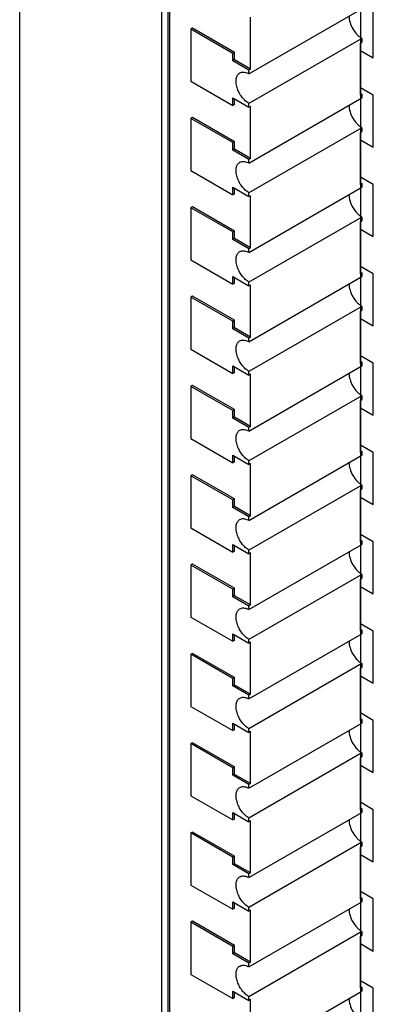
# Model space of a CAD drawing. Header units: inches. Extents: x 0 to 34, y 0 to 22.
# Tile 73 of 124: x 24.9057 to 24.9445, y 4.1777 to 4.2857. Entities that reach past the tile are written whole.
import ezdxf

# ---------------------------------------------------------------- set-up
doc = ezdxf.new("R2010")
doc.units = ezdxf.units.IN
doc.header["$LTSCALE"] = 1.87
doc.header["$MEASUREMENT"] = 0
doc.layers.get('0').update_dxf_attribs({"linetype": 'CONTINUOUS'})
doc.layers.add('02___PRT_ALL_AXES', color=7, linetype='CONTINUOUS')
doc.layers.add('03___PRT_ALL_CURVES', color=7, linetype='CONTINUOUS')

msp = doc.modelspace()

# ---------------------------------------------------------------- linework, layer by layer
at = {"color": 7, "linetype": 'CONTINUOUS'}
for p, q in [((24.90574, 4.14524), (24.90574, 4.36525)), ((24.92201, 4.14714), (24.92201, 4.29349)), ((24.92219, 4.14724), (24.92219, 4.29359)), ((24.9213, 4.15423), (24.9213, 4.29193)), ((24.92467, 4.28474), (24.92449, 4.28464)), ((24.92909, 4.28199), (24.92449, 4.28464)), ((24.92449, 4.28464), (24.92449, 4.27893)), ((24.92926, 4.28209), (24.92467, 4.28474)), ((24.92926, 4.28209), (24.92909, 4.28199)), ((24.92909, 4.28117), (24.92909, 4.28199)), ((24.92926, 4.28127), (24.92926, 4.28209)), ((24.92926, 4.28127), (24.92909, 4.28117)), ((24.93085, 4.28015), (24.92909, 4.28117)), ((24.93103, 4.28025), (24.92926, 4.28127)), ((24.92449, 4.27893), (24.92909, 4.27627)), ((24.92909, 4.27709), (24.93085, 4.27607)), ((24.92909, 4.27627), (24.92909, 4.27709)), ((24.92926, 4.27637), (24.92909, 4.27627)), ((24.92926, 4.27637), (24.92926, 4.27699)), ((24.92467, 4.27495), (24.92449, 4.27484)), ((24.92909, 4.27219), (24.92449, 4.27484)), ((24.92449, 4.27484), (24.92449, 4.26913)), ((24.92926, 4.27229), (24.92467, 4.27495)), ((24.92926, 4.27229), (24.92909, 4.27219)), ((24.92909, 4.27137), (24.92909, 4.27219)), ((24.92926, 4.27147), (24.92926, 4.27229)), ((24.92926, 4.27147), (24.92909, 4.27137)), ((24.93085, 4.27035), (24.92909, 4.27137)), ((24.93103, 4.27045), (24.92926, 4.27147)), ((24.92449, 4.26913), (24.92909, 4.26647)), ((24.92909, 4.26729), (24.93085, 4.26627)), ((24.92909, 4.26647), (24.92909, 4.26729)), ((24.92926, 4.26658), (24.92926, 4.26719)), ((24.92926, 4.26658), (24.92909, 4.26647)), ((24.92467, 4.26515), (24.92449, 4.26505)), ((24.92909, 4.26239), (24.92449, 4.26505)), ((24.92449, 4.26505), (24.92449, 4.25933)), ((24.92926, 4.26249), (24.92467, 4.26515)), ((24.92926, 4.26249), (24.92909, 4.26239)), ((24.92909, 4.26157), (24.92909, 4.26239)), ((24.92926, 4.26168), (24.92926, 4.26249)), ((24.92926, 4.26168), (24.92909, 4.26157)), ((24.93085, 4.26055), (24.92909, 4.26157)), ((24.93103, 4.26066), (24.92926, 4.26168)), ((24.92449, 4.25933), (24.92909, 4.25668)), ((24.92909, 4.25749), (24.93085, 4.25647)), ((24.92909, 4.25668), (24.92909, 4.25749)), ((24.92926, 4.25678), (24.92926, 4.25739)), ((24.92926, 4.25678), (24.92909, 4.25668)), ((24.92467, 4.25535), (24.92449, 4.25525)), ((24.92909, 4.25259), (24.92449, 4.25525)), ((24.92449, 4.25525), (24.92449, 4.24953)), ((24.92926, 4.2527), (24.92467, 4.25535)), ((24.92926, 4.2527), (24.92909, 4.25259)), ((24.92926, 4.25188), (24.92926, 4.2527)), ((24.92909, 4.25178), (24.92909, 4.25259)), ((24.92926, 4.25188), (24.92909, 4.25178)), ((24.93085, 4.25076), (24.92909, 4.25178)), ((24.93103, 4.25086), (24.92926, 4.25188)), ((24.92449, 4.24953), (24.92909, 4.24688)), ((24.92909, 4.24769), (24.93085, 4.24667)), ((24.92909, 4.24688), (24.92909, 4.24769)), ((24.92926, 4.24698), (24.92926, 4.24759)), ((24.92926, 4.24698), (24.92909, 4.24688)), ((24.92467, 4.24555), (24.92449, 4.24545)), ((24.92909, 4.2428), (24.92449, 4.24545)), ((24.92449, 4.24545), (24.92449, 4.23973)), ((24.92926, 4.2429), (24.92467, 4.24555)), ((24.92926, 4.2429), (24.92909, 4.2428)), ((24.92926, 4.24208), (24.92926, 4.2429)), ((24.92909, 4.24198), (24.92909, 4.2428)), ((24.92926, 4.24208), (24.92909, 4.24198)), ((24.93085, 4.24096), (24.92909, 4.24198)), ((24.93103, 4.24106), (24.92926, 4.24208)), ((24.92449, 4.23973), (24.92909, 4.23708)), ((24.92909, 4.2379), (24.93085, 4.23688)), ((24.92909, 4.23708), (24.92909, 4.2379)), ((24.92926, 4.23718), (24.92926, 4.2378)), ((24.92926, 4.23718), (24.92909, 4.23708)), ((24.92467, 4.23575), (24.92449, 4.23565)), ((24.92909, 4.233), (24.92449, 4.23565)), ((24.92449, 4.23565), (24.92449, 4.22994)), ((24.92926, 4.2331), (24.92467, 4.23575)), ((24.92926, 4.2331), (24.92909, 4.233)), ((24.92909, 4.23218), (24.92909, 4.233)), ((24.92926, 4.23228), (24.92909, 4.23218)), ((24.93085, 4.23116), (24.92909, 4.23218)), ((24.92926, 4.23228), (24.92926, 4.2331)), ((24.93103, 4.23126), (24.92926, 4.23228)), ((24.92449, 4.22994), (24.92909, 4.22728)), ((24.92909, 4.2281), (24.93085, 4.22708)), ((24.92909, 4.22728), (24.92909, 4.2281)), ((24.92926, 4.22739), (24.92926, 4.228)), ((24.92926, 4.22739), (24.92909, 4.22728)), ((24.92467, 4.22596), (24.92449, 4.22585)), ((24.92909, 4.2232), (24.92449, 4.22585)), ((24.92449, 4.22585), (24.92449, 4.22014)), ((24.92926, 4.2233), (24.92467, 4.22596)), ((24.92926, 4.2233), (24.92909, 4.2232)), ((24.92909, 4.22238), (24.92909, 4.2232)), ((24.92926, 4.22249), (24.92909, 4.22238)), ((24.93085, 4.22136), (24.92909, 4.22238)), ((24.92926, 4.22249), (24.92926, 4.2233)), ((24.93103, 4.22147), (24.92926, 4.22249)), ((24.92449, 4.22014), (24.92909, 4.21749)), ((24.92909, 4.2183), (24.93085, 4.21728)), ((24.92909, 4.21749), (24.92909, 4.2183)), ((24.92926, 4.21759), (24.92926, 4.2182)), ((24.92926, 4.21759), (24.92909, 4.21749)), ((24.92467, 4.21616), (24.92449, 4.21606)), ((24.92909, 4.2134), (24.92449, 4.21606)), ((24.92449, 4.21606), (24.92449, 4.21034)), ((24.92926, 4.21351), (24.92467, 4.21616)), ((24.92926, 4.21351), (24.92909, 4.2134)), ((24.92909, 4.21259), (24.92909, 4.2134)), ((24.92926, 4.21269), (24.92909, 4.21259)), ((24.92926, 4.21269), (24.92926, 4.21351)), ((24.93103, 4.21167), (24.92926, 4.21269)), ((24.93085, 4.21157), (24.92909, 4.21259)), ((24.92449, 4.21034), (24.92909, 4.20769)), ((24.92909, 4.2085), (24.93085, 4.20748)), ((24.92909, 4.20769), (24.92909, 4.2085)), ((24.92926, 4.20779), (24.92926, 4.2084)), ((24.92926, 4.20779), (24.92909, 4.20769)), ((24.92467, 4.20636), (24.92449, 4.20626)), ((24.92909, 4.20361), (24.92449, 4.20626)), ((24.92449, 4.20626), (24.92449, 4.20054)), ((24.92926, 4.20371), (24.92467, 4.20636)), ((24.92926, 4.20371), (24.92909, 4.20361)), ((24.92909, 4.20279), (24.92909, 4.20361)), ((24.92926, 4.20289), (24.92926, 4.20371)), ((24.92926, 4.20289), (24.92909, 4.20279)), ((24.93085, 4.20177), (24.92909, 4.20279)), ((24.93103, 4.20187), (24.92926, 4.20289)), ((24.92449, 4.20054), (24.92909, 4.19789)), ((24.92909, 4.19871), (24.93085, 4.19769)), ((24.92909, 4.19789), (24.92909, 4.19871)), ((24.92926, 4.19799), (24.92926, 4.1986)), ((24.92926, 4.19799), (24.92909, 4.19789)), ((24.92467, 4.19656), (24.92449, 4.19646)), ((24.92909, 4.19381), (24.92449, 4.19646)), ((24.92449, 4.19646), (24.92449, 4.19075)), ((24.92926, 4.19391), (24.92467, 4.19656)), ((24.92926, 4.19391), (24.92909, 4.19381)), ((24.92909, 4.19299), (24.92909, 4.19381)), ((24.92926, 4.19309), (24.92926, 4.19391)), ((24.92926, 4.19309), (24.92909, 4.19299)), ((24.93085, 4.19197), (24.92909, 4.19299)), ((24.93103, 4.19207), (24.92926, 4.19309)), ((24.92449, 4.19075), (24.92909, 4.18809)), ((24.92909, 4.18891), (24.93085, 4.18789)), ((24.92909, 4.18809), (24.92909, 4.18891)), ((24.92926, 4.18819), (24.92909, 4.18809)), ((24.92926, 4.18819), (24.92926, 4.18881)), ((24.92467, 4.18677), (24.92449, 4.18666)), ((24.92926, 4.18411), (24.92467, 4.18677)), ((24.92909, 4.18401), (24.92449, 4.18666)), ((24.92449, 4.18666), (24.92449, 4.18095)), ((24.92926, 4.18411), (24.92909, 4.18401)), ((24.92909, 4.18319), (24.92909, 4.18401)), ((24.92926, 4.1833), (24.92926, 4.18411)), ((24.92926, 4.1833), (24.92909, 4.18319)), ((24.93085, 4.18217), (24.92909, 4.18319)), ((24.93103, 4.18228), (24.92926, 4.1833)), ((24.92449, 4.18095), (24.92909, 4.17829)), ((24.92909, 4.17911), (24.93085, 4.17809)), ((24.92909, 4.17829), (24.92909, 4.17911)), ((24.92926, 4.1784), (24.92909, 4.17829)), ((24.92926, 4.1784), (24.92926, 4.17901))]:
    msp.add_line(p, q, dxfattribs=at)
at = {"layer": '02___PRT_ALL_AXES', "color": 7, "linetype": 'CONTINUOUS'}
for p, q in [((24.93085, 4.27974), (24.94323, 4.28689)), ((24.93103, 4.28025), (24.93103, 4.28597)), ((24.94323, 4.28362), (24.93085, 4.27648)), ((24.94305, 4.28311), (24.94323, 4.28321)), ((24.94305, 4.27739), (24.94305, 4.28311)), ((24.94323, 4.28362), (24.94323, 4.28321)), ((24.93103, 4.28025), (24.93085, 4.28015)), ((24.93085, 4.27974), (24.93085, 4.28015)), ((24.94305, 4.2776), (24.94323, 4.2775)), ((24.94305, 4.27739), (24.94323, 4.2775)), ((24.94323, 4.2775), (24.94323, 4.27709)), ((24.93085, 4.26994), (24.94323, 4.27709)), ((24.93085, 4.27607), (24.93085, 4.27648)), ((24.93103, 4.27617), (24.93085, 4.27607)), ((24.93103, 4.27045), (24.93103, 4.27617)), ((24.94323, 4.27382), (24.93085, 4.26668)), ((24.94305, 4.27331), (24.94323, 4.27341)), ((24.94305, 4.2676), (24.94305, 4.27331)), ((24.94323, 4.27382), (24.94323, 4.27341)), ((24.93103, 4.27045), (24.93085, 4.27035)), ((24.93085, 4.26994), (24.93085, 4.27035)), ((24.94305, 4.2678), (24.94323, 4.2677)), ((24.93085, 4.26015), (24.94323, 4.26729)), ((24.93085, 4.26627), (24.93085, 4.26668)), ((24.94305, 4.2676), (24.94323, 4.2677)), ((24.94323, 4.2677), (24.94323, 4.26729)), ((24.93103, 4.26637), (24.93085, 4.26627)), ((24.93103, 4.26066), (24.93103, 4.26637)), ((24.94323, 4.26402), (24.93085, 4.25688)), ((24.94305, 4.26351), (24.94323, 4.26362)), ((24.94305, 4.2578), (24.94305, 4.26351)), ((24.94323, 4.26402), (24.94323, 4.26362)), ((24.93103, 4.26066), (24.93085, 4.26055)), ((24.93085, 4.26015), (24.93085, 4.26055)), ((24.93085, 4.25035), (24.94323, 4.25749)), ((24.94305, 4.258), (24.94323, 4.2579)), ((24.94305, 4.2578), (24.94323, 4.2579)), ((24.94323, 4.2579), (24.94323, 4.25749)), ((24.93085, 4.25647), (24.93085, 4.25688)), ((24.93103, 4.25657), (24.93085, 4.25647)), ((24.93103, 4.25086), (24.93103, 4.25657)), ((24.94323, 4.25423), (24.93085, 4.24708)), ((24.94305, 4.25372), (24.94323, 4.25382)), ((24.94305, 4.248), (24.94305, 4.25372)), ((24.94323, 4.25423), (24.94323, 4.25382)), ((24.93103, 4.25086), (24.93085, 4.25076)), ((24.93085, 4.25035), (24.93085, 4.25076)), ((24.93085, 4.24055), (24.94323, 4.24769)), ((24.94305, 4.24821), (24.94323, 4.2481)), ((24.94305, 4.248), (24.94323, 4.2481)), ((24.94323, 4.2481), (24.94323, 4.24769)), ((24.93085, 4.24667), (24.93085, 4.24708)), ((24.93103, 4.24678), (24.93085, 4.24667)), ((24.93103, 4.24106), (24.93103, 4.24678)), ((24.94323, 4.24443), (24.93085, 4.23728)), ((24.94305, 4.24392), (24.94323, 4.24402)), ((24.94323, 4.24443), (24.94323, 4.24402)), ((24.94305, 4.2382), (24.94305, 4.24392)), ((24.93103, 4.24106), (24.93085, 4.24096)), ((24.93085, 4.24055), (24.93085, 4.24096)), ((24.93085, 4.23075), (24.94323, 4.2379)), ((24.94305, 4.23841), (24.94323, 4.23831)), ((24.94305, 4.2382), (24.94323, 4.23831)), ((24.94323, 4.23831), (24.94323, 4.2379)), ((24.93085, 4.23688), (24.93085, 4.23728)), ((24.93103, 4.23698), (24.93085, 4.23688)), ((24.93103, 4.23126), (24.93103, 4.23698)), ((24.94323, 4.23463), (24.93085, 4.22749)), ((24.94323, 4.23463), (24.94323, 4.23422)), ((24.94305, 4.23412), (24.94323, 4.23422)), ((24.94305, 4.22841), (24.94305, 4.23412)), ((24.93103, 4.23126), (24.93085, 4.23116)), ((24.93085, 4.23075), (24.93085, 4.23116)), ((24.93085, 4.22096), (24.94323, 4.2281)), ((24.94305, 4.22861), (24.94323, 4.22851)), ((24.94305, 4.22841), (24.94323, 4.22851)), ((24.94323, 4.22851), (24.94323, 4.2281)), ((24.93085, 4.22708), (24.93085, 4.22749)), ((24.93103, 4.22718), (24.93085, 4.22708)), ((24.93103, 4.22147), (24.93103, 4.22718)), ((24.94323, 4.22483), (24.93085, 4.21769)), ((24.94323, 4.22483), (24.94323, 4.22443)), ((24.94305, 4.22432), (24.94323, 4.22443)), ((24.94305, 4.21861), (24.94305, 4.22432)), ((24.93103, 4.22147), (24.93085, 4.22136)), ((24.93085, 4.22096), (24.93085, 4.22136)), ((24.93085, 4.21116), (24.94323, 4.2183)), ((24.94305, 4.21881), (24.94323, 4.21871)), ((24.94305, 4.21861), (24.94323, 4.21871)), ((24.94323, 4.21871), (24.94323, 4.2183)), ((24.93085, 4.21728), (24.93085, 4.21769)), ((24.93103, 4.21738), (24.93085, 4.21728)), ((24.93103, 4.21167), (24.93103, 4.21738)), ((24.94323, 4.21504), (24.93085, 4.20789)), ((24.94323, 4.21504), (24.94323, 4.21463)), ((24.94305, 4.21453), (24.94323, 4.21463)), ((24.94305, 4.20881), (24.94305, 4.21453)), ((24.93103, 4.21167), (24.93085, 4.21157)), ((24.93085, 4.21116), (24.93085, 4.21157)), ((24.93085, 4.20136), (24.94323, 4.2085)), ((24.94305, 4.20901), (24.94323, 4.20891)), ((24.94305, 4.20881), (24.94323, 4.20891)), ((24.94323, 4.20891), (24.94323, 4.2085)), ((24.93085, 4.20748), (24.93085, 4.20789)), ((24.93103, 4.20759), (24.93085, 4.20748)), ((24.93103, 4.20187), (24.93103, 4.20759)), ((24.94323, 4.20524), (24.93085, 4.19809)), ((24.94323, 4.20524), (24.94323, 4.20483)), ((24.94305, 4.20473), (24.94323, 4.20483)), ((24.94305, 4.19901), (24.94305, 4.20473)), ((24.93103, 4.20187), (24.93085, 4.20177)), ((24.93085, 4.20136), (24.93085, 4.20177)), ((24.93085, 4.19156), (24.94323, 4.19871)), ((24.94305, 4.19922), (24.94323, 4.19911)), ((24.94305, 4.19901), (24.94323, 4.19911)), ((24.94323, 4.19911), (24.94323, 4.19871)), ((24.93085, 4.19769), (24.93085, 4.19809)), ((24.93103, 4.19779), (24.93085, 4.19769)), ((24.93103, 4.19207), (24.93103, 4.19779)), ((24.94323, 4.19544), (24.93085, 4.1883)), ((24.94323, 4.19544), (24.94323, 4.19503)), ((24.94305, 4.19493), (24.94323, 4.19503)), ((24.94305, 4.18922), (24.94305, 4.19493)), ((24.93103, 4.19207), (24.93085, 4.19197)), ((24.93085, 4.19156), (24.93085, 4.19197)), ((24.93085, 4.18176), (24.94323, 4.18891)), ((24.94305, 4.18942), (24.94323, 4.18932)), ((24.94305, 4.18922), (24.94323, 4.18932)), ((24.94323, 4.18932), (24.94323, 4.18891)), ((24.93085, 4.18789), (24.93085, 4.1883)), ((24.93103, 4.18799), (24.93085, 4.18789)), ((24.93103, 4.18228), (24.93103, 4.18799)), ((24.94323, 4.18564), (24.93085, 4.1785)), ((24.94323, 4.18564), (24.94323, 4.18523)), ((24.94305, 4.18513), (24.94323, 4.18523)), ((24.94305, 4.17942), (24.94305, 4.18513)), ((24.93103, 4.18228), (24.93085, 4.18217)), ((24.93085, 4.18176), (24.93085, 4.18217)), ((24.94305, 4.17962), (24.94323, 4.17952)), ((24.94305, 4.17942), (24.94323, 4.17952)), ((24.94323, 4.17952), (24.94323, 4.17911)), ((24.93085, 4.17197), (24.94323, 4.17911)), ((24.93085, 4.17809), (24.93085, 4.1785)), ((24.93103, 4.17819), (24.93085, 4.17809)), ((24.93103, 4.17248), (24.93103, 4.17819))]:
    msp.add_line(p, q, dxfattribs=at)
for points, knots in [([(24.94181, 4.28607), (24.94181, 4.28584), (24.9419, 4.28535), (24.9422, 4.28466), (24.94258, 4.28414), (24.94294, 4.28381), (24.94313, 4.28368), (24.94323, 4.28362)], [0, 0, 0, 0, 0.237075, 0.4997, 0.762326, 0.885878, 1, 1, 1, 1]), ([(24.93085, 4.27648), (24.93071, 4.27656), (24.93042, 4.27678), (24.93005, 4.2772), (24.92975, 4.27769), (24.92953, 4.27822), (24.92943, 4.27874), (24.92944, 4.27914), (24.92951, 4.27942), (24.9296, 4.2796), (24.92971, 4.27974), (24.9298, 4.27981), (24.92985, 4.27984)], [0, 0, 0, 0, 0.128534, 0.270346, 0.417463, 0.561798, 0.695475, 0.812761, 0.864702, 0.912532, 0.957167, 1, 1, 1, 1]), ([(24.92985, 4.27984), (24.92991, 4.27987), (24.93004, 4.27993), (24.93026, 4.27994), (24.9305, 4.2799), (24.93066, 4.27984), (24.93073, 4.2798)], [0, 0, 0, 0, 0.222223, 0.457468, 0.715618, 1, 1, 1, 1]), ([(24.94181, 4.27627), (24.94181, 4.27604), (24.9419, 4.27555), (24.9422, 4.27486), (24.94258, 4.27435), (24.94294, 4.27401), (24.94313, 4.27388), (24.94323, 4.27382)], [0, 0, 0, 0, 0.237075, 0.4997, 0.762326, 0.885878, 1, 1, 1, 1]), ([(24.93085, 4.26668), (24.93071, 4.26676), (24.93042, 4.26698), (24.93005, 4.2674), (24.92975, 4.2679), (24.92953, 4.26842), (24.92943, 4.26894), (24.92944, 4.26935), (24.92951, 4.26963), (24.9296, 4.2698), (24.92971, 4.26994), (24.9298, 4.27001), (24.92985, 4.27004)], [0, 0, 0, 0, 0.128534, 0.270346, 0.417463, 0.561798, 0.695475, 0.812761, 0.864702, 0.912532, 0.957167, 1, 1, 1, 1]), ([(24.92985, 4.27004), (24.92991, 4.27008), (24.93004, 4.27013), (24.93026, 4.27014), (24.9305, 4.2701), (24.93066, 4.27004), (24.93073, 4.27001)], [0, 0, 0, 0, 0.222223, 0.457468, 0.715618, 1, 1, 1, 1]), ([(24.94181, 4.26647), (24.94181, 4.26624), (24.9419, 4.26575), (24.9422, 4.26507), (24.94258, 4.26455), (24.94294, 4.26421), (24.94313, 4.26408), (24.94323, 4.26402)], [0, 0, 0, 0, 0.237075, 0.4997, 0.762326, 0.885878, 1, 1, 1, 1]), ([(24.93085, 4.25688), (24.93071, 4.25697), (24.93042, 4.25719), (24.93005, 4.25761), (24.92975, 4.2581), (24.92953, 4.25862), (24.92943, 4.25914), (24.92944, 4.25955), (24.92951, 4.25983), (24.9296, 4.26), (24.92971, 4.26015), (24.9298, 4.26022), (24.92985, 4.26025)], [0, 0, 0, 0, 0.128534, 0.270346, 0.417463, 0.561798, 0.695475, 0.812761, 0.864702, 0.912532, 0.957167, 1, 1, 1, 1]), ([(24.92985, 4.26025), (24.92991, 4.26028), (24.93004, 4.26033), (24.93026, 4.26035), (24.9305, 4.26031), (24.93066, 4.26025), (24.93073, 4.26021)], [0, 0, 0, 0, 0.222223, 0.457468, 0.715618, 1, 1, 1, 1]), ([(24.94181, 4.25668), (24.94181, 4.25644), (24.9419, 4.25596), (24.9422, 4.25527), (24.94258, 4.25475), (24.94294, 4.25442), (24.94313, 4.25428), (24.94323, 4.25423)], [0, 0, 0, 0, 0.237075, 0.4997, 0.762326, 0.885878, 1, 1, 1, 1]), ([(24.93085, 4.24708), (24.93071, 4.24717), (24.93042, 4.24739), (24.93005, 4.24781), (24.92975, 4.2483), (24.92953, 4.24883), (24.92943, 4.24934), (24.92944, 4.24975), (24.92951, 4.25003), (24.9296, 4.25021), (24.92971, 4.25035), (24.9298, 4.25042), (24.92985, 4.25045)], [0, 0, 0, 0, 0.128534, 0.270346, 0.417463, 0.561798, 0.695475, 0.812761, 0.864702, 0.912532, 0.957167, 1, 1, 1, 1]), ([(24.92985, 4.25045), (24.92991, 4.25048), (24.93004, 4.25053), (24.93026, 4.25055), (24.9305, 4.25051), (24.93066, 4.25045), (24.93073, 4.25041)], [0, 0, 0, 0, 0.222223, 0.457468, 0.715618, 1, 1, 1, 1]), ([(24.94181, 4.24688), (24.94181, 4.24665), (24.9419, 4.24616), (24.9422, 4.24547), (24.94258, 4.24495), (24.94294, 4.24462), (24.94313, 4.24448), (24.94323, 4.24443)], [0, 0, 0, 0, 0.237075, 0.4997, 0.762326, 0.885878, 1, 1, 1, 1]), ([(24.92985, 4.24065), (24.92991, 4.24068), (24.93004, 4.24073), (24.93026, 4.24075), (24.9305, 4.24071), (24.93066, 4.24065), (24.93073, 4.24061)], [0, 0, 0, 0, 0.222223, 0.457468, 0.715618, 1, 1, 1, 1]), ([(24.93085, 4.23728), (24.93071, 4.23737), (24.93042, 4.23759), (24.93005, 4.23801), (24.92975, 4.2385), (24.92953, 4.23903), (24.92943, 4.23955), (24.92944, 4.23995), (24.92951, 4.24023), (24.9296, 4.24041), (24.92971, 4.24055), (24.9298, 4.24062), (24.92985, 4.24065)], [0, 0, 0, 0, 0.128534, 0.270346, 0.417463, 0.561798, 0.695475, 0.812761, 0.864702, 0.912532, 0.957167, 1, 1, 1, 1]), ([(24.94181, 4.23708), (24.94181, 4.23685), (24.9419, 4.23636), (24.9422, 4.23567), (24.94258, 4.23516), (24.94294, 4.23482), (24.94313, 4.23469), (24.94323, 4.23463)], [0, 0, 0, 0, 0.237075, 0.4997, 0.762326, 0.885878, 1, 1, 1, 1]), ([(24.93085, 4.22749), (24.93071, 4.22757), (24.93042, 4.22779), (24.93005, 4.22821), (24.92975, 4.2287), (24.92953, 4.22923), (24.92943, 4.22975), (24.92944, 4.23016), (24.92951, 4.23044), (24.9296, 4.23061), (24.92971, 4.23075), (24.9298, 4.23082), (24.92985, 4.23085)], [0, 0, 0, 0, 0.128534, 0.270346, 0.417463, 0.561798, 0.695475, 0.812761, 0.864702, 0.912532, 0.957167, 1, 1, 1, 1]), ([(24.92985, 4.23085), (24.92991, 4.23089), (24.93004, 4.23094), (24.93026, 4.23095), (24.9305, 4.23091), (24.93066, 4.23085), (24.93073, 4.23082)], [0, 0, 0, 0, 0.222223, 0.457468, 0.715618, 1, 1, 1, 1]), ([(24.94181, 4.22728), (24.94181, 4.22705), (24.9419, 4.22656), (24.9422, 4.22588), (24.94258, 4.22536), (24.94294, 4.22502), (24.94313, 4.22489), (24.94323, 4.22483)], [0, 0, 0, 0, 0.237075, 0.4997, 0.762326, 0.885878, 1, 1, 1, 1]), ([(24.93085, 4.21769), (24.93071, 4.21777), (24.93042, 4.218), (24.93005, 4.21841), (24.92975, 4.21891), (24.92953, 4.21943), (24.92943, 4.21995), (24.92944, 4.22036), (24.92951, 4.22064), (24.9296, 4.22081), (24.92971, 4.22095), (24.9298, 4.22103), (24.92985, 4.22105)], [0, 0, 0, 0, 0.128534, 0.270346, 0.417463, 0.561798, 0.695475, 0.812761, 0.864702, 0.912532, 0.957167, 1, 1, 1, 1]), ([(24.92985, 4.22105), (24.92991, 4.22109), (24.93004, 4.22114), (24.93026, 4.22116), (24.9305, 4.22112), (24.93066, 4.22106), (24.93073, 4.22102)], [0, 0, 0, 0, 0.222223, 0.457468, 0.715618, 1, 1, 1, 1]), ([(24.94181, 4.21749), (24.94181, 4.21725), (24.9419, 4.21676), (24.9422, 4.21608), (24.94258, 4.21556), (24.94294, 4.21523), (24.94313, 4.21509), (24.94323, 4.21504)], [0, 0, 0, 0, 0.237075, 0.4997, 0.762326, 0.885878, 1, 1, 1, 1]), ([(24.93085, 4.20789), (24.93071, 4.20798), (24.93042, 4.2082), (24.93005, 4.20862), (24.92975, 4.20911), (24.92953, 4.20964), (24.92943, 4.21015), (24.92944, 4.21056), (24.92951, 4.21084), (24.9296, 4.21101), (24.92971, 4.21116), (24.9298, 4.21123), (24.92985, 4.21126)], [0, 0, 0, 0, 0.128534, 0.270346, 0.417463, 0.561798, 0.695475, 0.812761, 0.864702, 0.912532, 0.957167, 1, 1, 1, 1]), ([(24.92985, 4.21126), (24.92991, 4.21129), (24.93004, 4.21134), (24.93026, 4.21136), (24.9305, 4.21132), (24.93066, 4.21126), (24.93073, 4.21122)], [0, 0, 0, 0, 0.222223, 0.457468, 0.715618, 1, 1, 1, 1]), ([(24.94181, 4.20769), (24.94181, 4.20746), (24.9419, 4.20697), (24.9422, 4.20628), (24.94258, 4.20576), (24.94294, 4.20543), (24.94313, 4.20529), (24.94323, 4.20524)], [0, 0, 0, 0, 0.237075, 0.4997, 0.762326, 0.885878, 1, 1, 1, 1]), ([(24.93085, 4.19809), (24.93071, 4.19818), (24.93042, 4.1984), (24.93005, 4.19882), (24.92975, 4.19931), (24.92953, 4.19984), (24.92943, 4.20036), (24.92944, 4.20076), (24.92951, 4.20104), (24.9296, 4.20122), (24.92971, 4.20136), (24.9298, 4.20143), (24.92985, 4.20146)], [0, 0, 0, 0, 0.128534, 0.270346, 0.417463, 0.561798, 0.695475, 0.812761, 0.864702, 0.912532, 0.957167, 1, 1, 1, 1]), ([(24.92985, 4.20146), (24.92991, 4.20149), (24.93004, 4.20154), (24.93026, 4.20156), (24.9305, 4.20152), (24.93066, 4.20146), (24.93073, 4.20142)], [0, 0, 0, 0, 0.222223, 0.457468, 0.715618, 1, 1, 1, 1]), ([(24.94181, 4.19789), (24.94181, 4.19766), (24.9419, 4.19717), (24.9422, 4.19648), (24.94258, 4.19597), (24.94294, 4.19563), (24.94313, 4.1955), (24.94323, 4.19544)], [0, 0, 0, 0, 0.237075, 0.4997, 0.762326, 0.885878, 1, 1, 1, 1]), ([(24.93085, 4.1883), (24.93071, 4.18838), (24.93042, 4.1886), (24.93005, 4.18902), (24.92975, 4.18951), (24.92953, 4.19004), (24.92943, 4.19056), (24.92944, 4.19097), (24.92951, 4.19125), (24.9296, 4.19142), (24.92971, 4.19156), (24.9298, 4.19163), (24.92985, 4.19166)], [0, 0, 0, 0, 0.128534, 0.270346, 0.417463, 0.561798, 0.695475, 0.812761, 0.864702, 0.912532, 0.957167, 1, 1, 1, 1]), ([(24.92985, 4.19166), (24.92991, 4.1917), (24.93004, 4.19175), (24.93026, 4.19176), (24.9305, 4.19172), (24.93066, 4.19166), (24.93073, 4.19163)], [0, 0, 0, 0, 0.222223, 0.457468, 0.715618, 1, 1, 1, 1]), ([(24.94181, 4.18809), (24.94181, 4.18786), (24.9419, 4.18737), (24.9422, 4.18669), (24.94258, 4.18617), (24.94294, 4.18583), (24.94313, 4.1857), (24.94323, 4.18564)], [0, 0, 0, 0, 0.237075, 0.4997, 0.762326, 0.885878, 1, 1, 1, 1]), ([(24.93085, 4.1785), (24.93071, 4.17858), (24.93042, 4.17881), (24.93005, 4.17922), (24.92975, 4.17972), (24.92953, 4.18024), (24.92943, 4.18076), (24.92944, 4.18117), (24.92951, 4.18145), (24.9296, 4.18162), (24.92971, 4.18176), (24.9298, 4.18184), (24.92985, 4.18186)], [0, 0, 0, 0, 0.128534, 0.270346, 0.417463, 0.561798, 0.695475, 0.812761, 0.864702, 0.912532, 0.957167, 1, 1, 1, 1]), ([(24.92985, 4.18186), (24.92991, 4.1819), (24.93004, 4.18195), (24.93026, 4.18197), (24.9305, 4.18192), (24.93066, 4.18186), (24.93073, 4.18183)], [0, 0, 0, 0, 0.222223, 0.457468, 0.715618, 1, 1, 1, 1]), ([(24.94181, 4.17829), (24.94181, 4.17806), (24.9419, 4.17757), (24.9422, 4.17689), (24.94258, 4.17637), (24.94294, 4.17604), (24.94313, 4.1759), (24.94323, 4.17585)], [0, 0, 0, 0, 0.237075, 0.4997, 0.762326, 0.885878, 1, 1, 1, 1])]:
    msp.add_open_spline(points, degree=3, knots=knots, dxfattribs=at)
at = {"layer": '03___PRT_ALL_CURVES', "color": 4, "linetype": 'CONTINUOUS'}
for p, q in [((24.94305, 4.40231), (24.94305, 4.1288)), ((24.94447, 4.28148), (24.94447, 4.28719)), ((24.94305, 4.28229), (24.94447, 4.28148)), ((24.94447, 4.27739), (24.94305, 4.27821)), ((24.94447, 4.27168), (24.94447, 4.27739)), ((24.94305, 4.2725), (24.94447, 4.27168)), ((24.94447, 4.2676), (24.94305, 4.26841)), ((24.94447, 4.26188), (24.94447, 4.2676)), ((24.94305, 4.2627), (24.94447, 4.26188)), ((24.94447, 4.2578), (24.94305, 4.25862)), ((24.94447, 4.25208), (24.94447, 4.2578)), ((24.94305, 4.2529), (24.94447, 4.25208)), ((24.94447, 4.248), (24.94305, 4.24882)), ((24.94447, 4.24229), (24.94447, 4.248)), ((24.94305, 4.2431), (24.94447, 4.24229)), ((24.94447, 4.2382), (24.94305, 4.23902)), ((24.94447, 4.23249), (24.94447, 4.2382)), ((24.94305, 4.2333), (24.94447, 4.23249)), ((24.94447, 4.22841), (24.94305, 4.22922)), ((24.94447, 4.22269), (24.94447, 4.22841)), ((24.94305, 4.22351), (24.94447, 4.22269)), ((24.94447, 4.21861), (24.94305, 4.21942)), ((24.94447, 4.21289), (24.94447, 4.21861)), ((24.94305, 4.21371), (24.94447, 4.21289)), ((24.94447, 4.20881), (24.94305, 4.20963)), ((24.94447, 4.2031), (24.94447, 4.20881)), ((24.94305, 4.20391), (24.94447, 4.2031)), ((24.94447, 4.19901), (24.94305, 4.19983)), ((24.94447, 4.1933), (24.94447, 4.19901)), ((24.94305, 4.19411), (24.94447, 4.1933)), ((24.94447, 4.18922), (24.94305, 4.19003)), ((24.94447, 4.1835), (24.94447, 4.18922)), ((24.94305, 4.18432), (24.94447, 4.1835)), ((24.94447, 4.17942), (24.94305, 4.18023)), ((24.94447, 4.1737), (24.94447, 4.17942))]:
    msp.add_line(p, q, dxfattribs=at)

doc.saveas('drawing.dxf')
